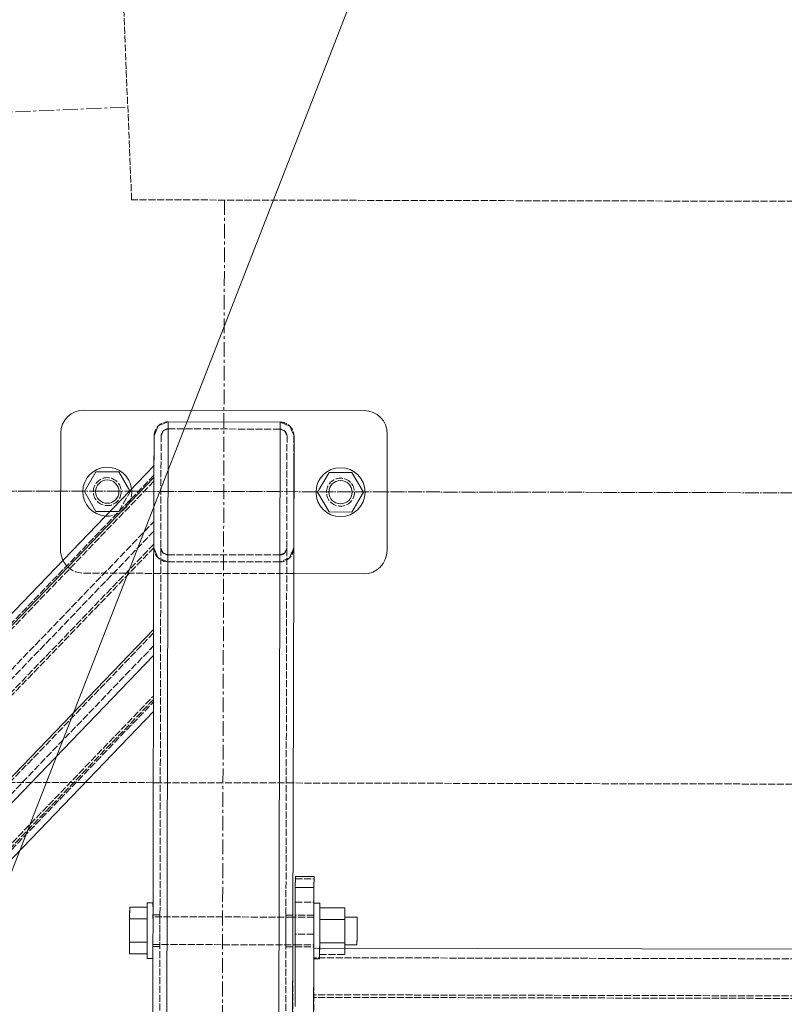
# Model space of a CAD drawing. Header units: millimetres. Extents: x -15129 to 9171, y -18789 to 5877.
# Tile 35 of 256: x -9358 to -9030, y -14990 to -14567. Entities that reach past the tile are written whole.
import ezdxf

# ---------------------------------------------------------------- set-up
doc = ezdxf.new("R2010")
doc.units = ezdxf.units.MM
for name, pattern in [('ACAD_ISO02W100', [15, 12, -3]), ('ACAD_ISO04W100', [30, 24, -3, 0, -3]), ('CENTER', [50.8, 31.75, -6.35, 6.35, -6.35])]:
    doc.linetypes.add(name, pattern=pattern)
for name, color, linetype in [('AS_Belki', 145, 'Continuous'), ('AS_Blachy', 30, 'Continuous'), ('AS_Kotwy', 9, 'Continuous'), ('AS_Sciany betonowe', 252, 'Continuous'), ('AS_Siatki', 72, 'Continuous'), ('AS_Sruby', 9, 'Continuous')]:
    doc.layers.add(name, color=color, linetype=linetype)

msp = doc.modelspace()

# ---------------------------------------------------------------- linework, layer by layer
at = {"color": 7, "lineweight": 13}
msp.add_line((-9441.68, -15138.17), (-9210.03, -14543.82), dxfattribs=at)
at = {"color": 5, "linetype": 'CENTER', "lineweight": 13, "ltscale": 0.2}
for p, q in [((-12689.39, -14745.59, 38010), (-9311.69, -14604.71)), ((-9270.2, -14644.55), (-9278.6, -17725.87, 38010))]:
    msp.add_line(p, q, dxfattribs=at)
at = {"layer": 'AS_Belki', "color": 145, "linetype": 'Continuous', "lineweight": 13, "ltscale": 0.25}
for p, q in [((-9294.41, -14739.71), (-9299.09, -16809.46)), ((-9294.41, -14739.71), (-9298.66, -14741.46)), ((-9246.41, -14739.82), (-9294.41, -14739.71)), ((-9251.09, -16809.57), (-9246.41, -14739.82)), ((-9242.17, -14741.59), (-9246.41, -14739.82)), ((-9242.17, -14741.59), (-9246.41, -14739.82)), ((-9298.66, -14741.46), (-9300.42, -14745.7)), ((-9240.42, -14745.84), (-9242.17, -14741.59)), ((-9300.46, -14762.55), (-9300.42, -14745.7)), ((-9240.91, -14959.91), (-9240.42, -14745.84)), ((-9240.53, -14793.83), (-9240.45, -14756.15)), ((-9300.45, -14758.48), (-9445.81, -14909.7)), ((-9300.47, -14763.62), (-9300.46, -14758.74)), ((-9300.46, -14758.74), (-9300.45, -14758.48)), ((-9300.47, -14763.62), (-9442.9, -14911.79)), ((-9300.61, -14828.74), (-9300.47, -14763.62)), ((-9300.47, -14763.62), (-9300.46, -14763.1)), ((-9300.46, -14763.1), (-9300.46, -14762.55)), ((-9300.52, -14788.86), (-9300.52, -14786.61)), ((-9406.01, -14938.39), (-9300.61, -14828.74)), ((-9300.63, -14835.38), (-9300.61, -14828.74)), ((-9300.64, -14839.89), (-9300.63, -14835.38)), ((-9399.7, -14942.94), (-9300.64, -14839.89)), ((-9305.08, -16803.45), (-9300.64, -14839.89)), ((-9300.69, -14863.95), (-9300.64, -14839.89)), ((-9300.68, -14859.75), (-9300.68, -14857.31)), ((-9300.68, -14859.88), (-9300.68, -14859.75)), ((-9377.46, -14943.81), (-9300.69, -14863.95)), ((-9240.89, -14952.04), (-9240.89, -14951.34)), ((-9240.89, -14952.11), (-9240.89, -14952.04)), ((-9241.07, -15029.19), (-9240.91, -14959.91)), ((-9240.92, -14964.86), (-9240.92, -14964.4)), ((-9232, -15000.11), (-9231.92, -14965.47)), ((-8334.55, -14967.5), (-9231.92, -14965.47))]:
    msp.add_line(p, q, dxfattribs=at)
at = {"layer": 'AS_Belki', "color": 84, "linetype": 'ACAD_ISO02W100', "lineweight": 13, "ltscale": 0.25}
for p, q in [((-9297.42, -14745.71), (-9296.54, -14743.59)), ((-9296.54, -14743.59), (-9297.42, -14745.71)), ((-9296.54, -14743.59), (-9294.42, -14742.71)), ((-9246.42, -14742.82), (-9294.42, -14742.71)), ((-9246.42, -14742.82), (-9244.3, -14743.7)), ((-9244.3, -14743.71), (-9246.42, -14742.82)), ((-9244.3, -14743.71), (-9243.42, -14745.83)), ((-9302.08, -16803.45), (-9297.42, -14745.71)), ((-9300.44, -14750.94), (-9300.42, -14745.7)), ((-9248.08, -16803.58), (-9243.42, -14745.83)), ((-9240.45, -14756.15), (-9240.43, -14745.84)), ((-9300.53, -14793.7), (-9300.44, -14750.94)), ((-9300.46, -14762.55), (-9443.5, -14911.36)), ((-9442.9, -14913.29), (-9300.47, -14765.12)), ((-9300.47, -14765.12), (-9300.46, -14762.68)), ((-9300.46, -14762.68), (-9300.46, -14762.55)), ((-9447.51, -14935.47), (-9300.51, -14782.54)), ((-9300.52, -14786.61), (-9429.88, -14921.18)), ((-9442.9, -14941.79), (-9300.53, -14793.69)), ((-9300.53, -14792.18), (-9426.72, -14923.46)), ((-9300.53, -14793.7), (-9298.79, -14797.95)), ((-9298.79, -14797.95), (-9300.53, -14793.7)), ((-9296.66, -14795.83), (-9297.53, -14793.71)), ((-9296.66, -14795.83), (-9297.53, -14793.71)), ((-9243.53, -14793.83), (-9244.42, -14795.95)), ((-9243.53, -14793.83), (-9244.42, -14795.95)), ((-9242.3, -14798.07), (-9240.53, -14793.83)), ((-9240.53, -14793.84), (-9242.3, -14798.07)), ((-9294.55, -14799.71), (-9298.79, -14797.95)), ((-9294.54, -14796.71), (-9296.66, -14795.83)), ((-9294.54, -14796.71), (-9296.66, -14795.83)), ((-9246.54, -14796.82), (-9294.54, -14796.71)), ((-9242.3, -14798.07), (-9246.55, -14799.82)), ((-9244.42, -14795.95), (-9246.54, -14796.82)), ((-9244.42, -14795.95), (-9246.54, -14796.82)), ((-9243.54, -14798.58), (-9242.3, -14798.07)), ((-9294.55, -14799.71), (-9246.55, -14799.82)), ((-9300.62, -14830.25), (-9406.01, -14939.89)), ((-9403.7, -14943.05), (-9300.63, -14835.82)), ((-9300.64, -14839.89), (-9300.63, -14835.82)), ((-9300.63, -14835.82), (-9300.62, -14833.56)), ((-9389.83, -14950.05), (-9300.68, -14857.31)), ((-9300.68, -14858.81), (-9406.01, -14968.39)), ((-9379.8, -14942.19), (-9300.68, -14859.88)), ((-9300.69, -14863.95), (-9300.69, -14863.69)), ((-9300.89, -14951.2), (-9300.89, -14951.01)), ((-9300.89, -14951.9), (-9300.89, -14951.01)), ((-9297.89, -14951.21), (-9300.89, -14951.2)), ((-9297.89, -14951.91), (-9297.89, -14951.21)), ((-9240.89, -14951.34), (-9243.89, -14951.33)), ((-9243.89, -14951.33), (-9243.89, -14952.03)), ((-9300.89, -14951.97), (-9300.89, -14951.9)), ((-9297.89, -14952.02), (-9297.92, -14963.92)), ((-9243.92, -14964.04), (-9243.89, -14952.14)), ((-9240.91, -14959.91), (-9240.9, -14954.6)), ((-9240.9, -14954.6), (-9240.89, -14952.11)), ((-9240.92, -14964.4), (-9240.91, -14959.91)), ((-9240.91, -14961.6), (-9240.9, -14956.29)), ((-9300.92, -14964.73), (-9300.92, -14964.03)), ((-9297.92, -14964.73), (-9297.92, -14964.03)), ((-9243.92, -14964.16), (-9243.92, -14964.86)), ((-9240.92, -14964.86), (-9240.92, -14964.16)), ((-9300.92, -14964.73), (-9297.92, -14964.73)), ((-9297.92, -14964.28), (-9297.92, -14964.73)), ((-9243.92, -14964.86), (-9243.92, -14964.4)), ((-9243.92, -14964.86), (-9240.92, -14964.86)), ((-9241.07, -15029.19), (-9240.92, -14964.86)), ((-9231.92, -14965.47), (-9231.97, -14985.47)), ((-9231.93, -14969.57), (-9231.97, -14986.57)), ((-8334.56, -14971.6), (-9231.93, -14969.57)), ((-9231.97, -14985.47), (-9232.03, -15015.43)), ((-8334.6, -14987.5), (-9231.97, -14985.47)), ((-8334.6, -14988.59), (-9231.97, -14986.57))]:
    msp.add_line(p, q, dxfattribs=at)
at = {"layer": 'AS_Belki', "color": 84, "linetype": 'ACAD_ISO02W100', "lineweight": 13, "ltscale": 0.25, "extrusion": (3.84516e-15, -1.60292e-15, -1)}
msp.add_arc((9294.42, -14745.71), 6, 0.1296, 90.1296, dxfattribs=at)
at = {"layer": 'AS_Belki', "color": 84, "linetype": 'ACAD_ISO02W100', "lineweight": 13, "ltscale": 0.25, "extrusion": (-1.60292e-15, -3.84516e-15, -1)}
msp.add_arc((9246.42, -14745.82), 6, 90.1296, 180.1296, dxfattribs=at)
at = {"layer": 'AS_Belki', "color": 84, "linetype": 'ACAD_ISO02W100', "lineweight": 13, "ltscale": 0.25}
for centre, start, end in [((-9294.42, -14745.71), 89.8704, 179.8704), ((-9246.42, -14745.82), 359.8704, 89.8704), ((-9294.53, -14793.71), 179.8704, 269.8704), ((-9246.53, -14793.82), 269.8704, 359.8704)]:
    msp.add_arc(centre, 3, start, end, dxfattribs=at)
at = {"layer": 'AS_Belki', "color": 84, "linetype": 'ACAD_ISO02W100', "lineweight": 13, "ltscale": 0.25, "extrusion": (-3.69904e-16, -8.87344e-16, -1)}
msp.add_arc((9294.53, -14793.71), 6, 270.1296, 0.1296, dxfattribs=at)
at = {"layer": 'AS_Belki', "color": 84, "linetype": 'ACAD_ISO02W100', "lineweight": 13, "ltscale": 0.25, "extrusion": (8.87344e-16, -3.69904e-16, -1)}
msp.add_arc((9246.53, -14793.82), 6, 180.1296, 270.1296, dxfattribs=at)
at = {"layer": 'AS_Blachy', "color": 145, "linetype": 'Continuous', "lineweight": 13, "ltscale": 0.25}
for p, q in [((-9210.4, -14734.9), (-9330.4, -14734.63)), ((-9340.42, -14744.61), (-9340.54, -14794.61)), ((-9200.54, -14794.92), (-9200.42, -14744.93)), ((-9240.56, -14804.83), (-9210.56, -14804.9)), ((-9239.85, -14934.78), (-9239.86, -14939.44)), ((-9231.85, -14934.8), (-9239.85, -14934.78)), ((-9231.86, -14939.46), (-9231.85, -14934.8)), ((-9239.86, -14939.44), (-9239.98, -14990.52)), ((-9231.86, -14939.46), (-9239.86, -14939.44)), ((-9231.86, -14939.46), (-9231.91, -14959.93)), ((-9239.89, -14951.34), (-9239.89, -14952.04)), ((-9231.92, -14965.47), (-9231.91, -14959.93))]:
    msp.add_line(p, q, dxfattribs=at)
at = {"layer": 'AS_Blachy', "color": 84, "linetype": 'ACAD_ISO02W100', "lineweight": 13, "ltscale": 0.25}
for p, q in [((-9330.56, -14804.63), (-9240.56, -14804.83)), ((-9300.56, -14804.7), (-9297.56, -14804.71)), ((-9243.56, -14804.83), (-9240.56, -14804.83)), ((-9239.85, -14934.64), (-9239.85, -14934.78)), ((-9239.85, -14934.64), (-9239.85, -14934.78)), ((-9239.85, -14935.78), (-9239.88, -14945.78)), ((-9239.85, -14935.78), (-9231.85, -14935.8)), ((-9231.85, -14935.8), (-9231.86, -14939.46)), ((-9231.85, -14935.8), (-9231.85, -14934.8)), ((-9239.88, -14945.78), (-9231.88, -14945.8)), ((-9231.88, -14946.22), (-9231.88, -14945.8)), ((-9231.89, -14951.36), (-9239.89, -14951.34)), ((-9231.89, -14951.12), (-9231.89, -14951.36)), ((-9231.91, -14959.46), (-9239.91, -14959.44)), ((-9239.92, -14964.17), (-9239.92, -14964.86)), ((-9231.92, -14964.88), (-9231.92, -14964.18)), ((-9239.92, -14964.41), (-9239.92, -14964.86)), ((-9239.92, -14964.86), (-9231.92, -14964.88)), ((-9231.92, -14964.42), (-9231.92, -14964.88))]:
    msp.add_line(p, q, dxfattribs=at)
for centre in [(-9320.48, -14769.65), (-9220.48, -14769.88)]:
    msp.add_circle(centre, 6, dxfattribs=at)
at = {"layer": 'AS_Blachy', "color": 145, "linetype": 'Continuous', "lineweight": 13, "ltscale": 0.25}
for centre, start, end in [((-9330.42, -14744.63), 89.8704, 179.8704), ((-9210.42, -14744.9), 359.8704, 89.8704), ((-9330.54, -14794.63), 179.8704, 204.7916), ((-9210.54, -14794.9), 269.8704, 359.8704)]:
    msp.add_arc(centre, 10, start, end, dxfattribs=at)
at = {"layer": 'AS_Blachy', "color": 84, "linetype": 'ACAD_ISO02W100', "lineweight": 13, "ltscale": 0.25}
msp.add_arc((-9330.54, -14794.63), 10, 204.7916, 269.8704, dxfattribs=at)
at = {"layer": 'AS_Kotwy', "color": 145, "linetype": 'Continuous', "lineweight": 13, "ltscale": 0.25}
for p, q in [((-9325.36, -14761.16), (-9330.28, -14769.63)), ((-9315.56, -14761.18), (-9325.36, -14761.16)), ((-9310.88, -14769.33), (-9315.56, -14761.18)), ((-9225.36, -14761.38), (-9230.28, -14769.86)), ((-9215.56, -14761.4), (-9225.36, -14761.38)), ((-9210.68, -14769.9), (-9215.56, -14761.4)), ((-9330.28, -14769.63), (-9325.4, -14778.13)), ((-9230.28, -14769.86), (-9225.4, -14778.36)), ((-9215.6, -14778.38), (-9210.68, -14769.9)), ((-9325.4, -14778.13), (-9319.35, -14778.14)), ((-9225.4, -14778.36), (-9215.6, -14778.38))]:
    msp.add_line(p, q, dxfattribs=at)
at = {"layer": 'AS_Kotwy', "color": 84, "linetype": 'ACAD_ISO02W100', "lineweight": 13, "ltscale": 0.25}
for p, q in [((-9315.6, -14778.15), (-9310.68, -14769.68)), ((-9310.88, -14769.33), (-9310.68, -14769.68)), ((-9310.68, -14769.68), (-9310.88, -14769.33)), ((-9315.6, -14778.15), (-9325.4, -14778.13)), ((-9319.35, -14778.14), (-9315.6, -14778.15))]:
    msp.add_line(p, q, dxfattribs=at)
at = {"layer": 'AS_Kotwy', "color": 145, "linetype": 'Continuous', "lineweight": 13, "ltscale": 0.25}
for centre, radius in [((-9220.48, -14769.88), 10.5), ((-9320.48, -14769.65), 5), ((-9220.48, -14769.88), 5)]:
    msp.add_circle(centre, radius, dxfattribs=at)
msp.add_arc((-9320.48, -14769.65), 10.5, 6.2988, 265.9487, dxfattribs=at)
at = {"layer": 'AS_Kotwy', "color": 84, "linetype": 'ACAD_ISO02W100', "lineweight": 13, "ltscale": 0.25}
msp.add_arc((-9320.48, -14769.65), 10.5, 265.9487, 6.2988, dxfattribs=at)
at = {"layer": 'AS_Sciany betonowe', "color": 145, "linetype": 'ACAD_ISO02W100', "lineweight": 13, "ltscale": 0.25}
for p, q in [((-9310.03, -14644.46), (-9788.2, -3186.16)), ((37.6, -14665.68), (-9310.03, -14644.46)), ((-9300.76, -14894.49), (-9329.99, -14894.42)), ((-8325.39, -14896.7), (-9240.76, -14894.62))]:
    msp.add_line(p, q, dxfattribs=at)
at = {"layer": 'AS_Sciany betonowe', "color": 84, "linetype": 'ACAD_ISO02W100', "lineweight": 13, "ltscale": 0.25}
for p, q in [((-9329.99, -14894.42), (-9452.98, -14894.14)), ((-9333.88, -14894.41), (-9329.99, -14894.42)), ((-9300.76, -14894.49), (-9299.59, -14894.49)), ((-9299.59, -14894.49), (-9300.76, -14894.49)), ((-9240.76, -14894.62), (-9299.59, -14894.49)), ((-9299.59, -14894.49), (-9297.76, -14894.49))]:
    msp.add_line(p, q, dxfattribs=at)
at = {"layer": 'AS_Siatki', "color": 20, "linetype": 'ACAD_ISO04W100', "lineweight": 13, "ltscale": 0.25}
msp.add_line((-11691.86, -14764.11), (41.47, -14790.66), dxfattribs=at)
at = {"layer": 'AS_Sruby', "color": 84, "linetype": 'ACAD_ISO02W100', "lineweight": 13, "ltscale": 0.25}
for p, q in [((-9303.38, -14945.98), (-9303.38, -14946.06)), ((-9303.38, -14946.6), (-9303.38, -14946.06)), ((-9303.38, -14947.57), (-9303.38, -14946.6)), ((-9300.88, -14946.05), (-9300.88, -14945.99)), ((-9300.88, -14946.07), (-9300.88, -14945.99)), ((-9300.88, -14946.37), (-9300.88, -14946.05)), ((-9300.88, -14946.6), (-9300.88, -14946.07)), ((-9300.88, -14947.57), (-9300.88, -14946.6)), ((-9231.88, -14946.15), (-9231.88, -14946.22)), ((-9231.88, -14946.76), (-9231.88, -14946.22)), ((-9231.88, -14947.36), (-9231.88, -14946.76)), ((-9229.38, -14946.23), (-9229.38, -14946.15)), ((-9229.38, -14946.23), (-9229.38, -14946.76)), ((-9229.38, -14946.76), (-9229.38, -14947.73)), ((-9310.88, -14947.93), (-9310.89, -14952.93)), ((-9303.39, -14952.95), (-9303.38, -14947.94)), ((-9303.39, -14951.05), (-9303.38, -14948.49)), ((-9303.39, -14950.65), (-9303.38, -14948.94)), ((-9303.38, -14948.94), (-9303.38, -14947.57)), ((-9303.38, -14948.26), (-9303.38, -14947.94)), ((-9231.89, -14950.21), (-9231.89, -14949.83)), ((-9231.89, -14950.66), (-9231.89, -14950.21)), ((-9229.38, -14948.11), (-9229.39, -14953.12)), ((-9229.38, -14949.17), (-9229.39, -14950.74)), ((-9310.89, -14952.93), (-9310.92, -14962.95)), ((-9303.41, -14959.86), (-9303.39, -14952.95)), ((-9240.89, -14952.15), (-9300.89, -14952.02)), ((-9300.89, -14952.17), (-9300.89, -14952.02)), ((-9300.89, -14952.77), (-9300.89, -14952.02)), ((-9231.89, -14952.17), (-9239.89, -14952.15)), ((-9231.89, -14952.13), (-9231.89, -14952.24)), ((-9231.89, -14952.17), (-9231.89, -14952.13)), ((-9218.59, -14952.2), (-9218.59, -14952.95)), ((-9213.4, -14954.51), (-9213.39, -14952.97)), ((-9213.4, -14955.16), (-9213.4, -14954.51)), ((-9213.39, -14952.97), (-9213.39, -14952.21)), ((-9303.42, -14962.97), (-9303.41, -14959.86)), ((-9229.4, -14956.44), (-9229.42, -14963.13)), ((-9229.4, -14956.44), (-9229.4, -14956.63)), ((-9303.42, -14965.26), (-9303.42, -14962.97)), ((-9300.92, -14963.91), (-9300.92, -14963.16)), ((-9300.92, -14963.91), (-9300.92, -14963.76)), ((-9300.92, -14963.91), (-9240.92, -14964.05)), ((-9239.92, -14964.05), (-9231.92, -14964.07)), ((-9231.92, -14964.07), (-9231.92, -14963.92)), ((-9229.42, -14963.13), (-9229.43, -14968.14)), ((-9218.62, -14963.16), (-9229.42, -14963.13)), ((-9218.63, -14968.17), (-9218.62, -14964.1)), ((-9218.62, -14963.95), (-9218.62, -14963.16)), ((-9218.62, -14963.95), (-9218.62, -14963.35)), ((-9218.62, -14964.1), (-9218.62, -14963.95)), ((-9213.42, -14962.92), (-9213.41, -14961.16)), ((-9213.42, -14963.96), (-9213.42, -14962.92)), ((-9213.42, -14964.11), (-9213.42, -14963.96)), ((-9303.43, -14967.48), (-9303.42, -14965.87)), ((-9303.43, -14968.72), (-9303.43, -14967.48)), ((-9303.42, -14965.87), (-9303.42, -14965.26)), ((-9300.93, -14968.87), (-9300.93, -14968.36)), ((-9229.42, -14965.48), (-9229.43, -14967.15)), ((-9229.43, -14967.15), (-9229.43, -14968.52)), ((-9229.43, -14968.14), (-9218.63, -14968.17)), ((-9229.42, -14964.98), (-9229.42, -14965.47)), ((-9218.63, -14968.17), (-9218.62, -14965.5)), ((-9303.43, -14969.55), (-9303.43, -14968.72)), ((-9303.43, -14969.55), (-9303.43, -14969.93)), ((-9300.93, -14969.94), (-9300.93, -14969.56)), ((-9300.93, -14969.86), (-9300.93, -14969.7)), ((-9300.93, -14969.95), (-9300.93, -14969.86)), ((-9231.93, -14968.88), (-9231.93, -14969.71)), ((-9231.93, -14969.71), (-9231.93, -14970.09)), ((-9231.93, -14970.02), (-9231.93, -14970.09)), ((-9231.93, -14970.09), (-9229.43, -14970.1)), ((-9229.43, -14968.52), (-9229.43, -14968.89)), ((-9229.43, -14968.52), (-9229.43, -14969.49)), ((-9229.43, -14968.89), (-9229.43, -14969.72)), ((-9229.43, -14969.49), (-9229.43, -14969.6)), ((-9229.43, -14969.6), (-9229.43, -14970.02)), ((-9229.43, -14969.72), (-9229.43, -14970.1)), ((-9229.43, -14970.1), (-9229.43, -14970.02))]:
    msp.add_line(p, q, dxfattribs=at)
at = {"layer": 'AS_Sruby', "color": 145, "linetype": 'Continuous', "lineweight": 13, "ltscale": 0.25}
for p, q in [((-9300.88, -14945.99), (-9303.38, -14945.98)), ((-9303.38, -14945.98), (-9303.38, -14946.37)), ((-9303.38, -14947.2), (-9303.38, -14946.37)), ((-9303.38, -14948.44), (-9303.38, -14947.2)), ((-9229.38, -14946.15), (-9231.88, -14946.15)), ((-9231.88, -14948.6), (-9231.88, -14947.36)), ((-9229.38, -14946.15), (-9229.38, -14946.53)), ((-9229.38, -14946.53), (-9229.38, -14947.36)), ((-9310.88, -14947.93), (-9310.89, -14952.93)), ((-9303.38, -14947.94), (-9310.88, -14947.93)), ((-9303.39, -14950.05), (-9303.38, -14948.44)), ((-9303.39, -14951.96), (-9303.39, -14950.05)), ((-9303.39, -14952.95), (-9303.39, -14951.05)), ((-9231.89, -14949.83), (-9231.88, -14948.6)), ((-9231.89, -14952.12), (-9231.89, -14950.66)), ((-9229.38, -14948.61), (-9229.39, -14950.21)), ((-9229.39, -14950.21), (-9229.39, -14952.13)), ((-9229.39, -14950.74), (-9229.39, -14953.12)), ((-9229.38, -14947.36), (-9229.38, -14948.61)), ((-9218.58, -14948.14), (-9229.38, -14948.11)), ((-9229.38, -14948.11), (-9229.38, -14949.17)), ((-9218.59, -14953.14), (-9218.58, -14948.14)), ((-9310.89, -14952.93), (-9310.92, -14962.95)), ((-9310.89, -14952.93), (-9303.39, -14952.95)), ((-9303.4, -14954.1), (-9303.39, -14951.96)), ((-9303.4, -14956.39), (-9303.4, -14954.1)), ((-9239.89, -14952.15), (-9240.89, -14952.15)), ((-9231.9, -14954.26), (-9231.89, -14952.12)), ((-9231.9, -14956.55), (-9231.9, -14954.26)), ((-9229.39, -14952.13), (-9229.4, -14954.27)), ((-9229.39, -14953.12), (-9229.4, -14956.44)), ((-9229.4, -14954.27), (-9229.4, -14956.56)), ((-9229.39, -14953.12), (-9218.59, -14953.14)), ((-9218.62, -14963.16), (-9218.59, -14953.14)), ((-9218.6, -14955.15), (-9218.59, -14953.39)), ((-9218.6, -14957.37), (-9218.6, -14955.15)), ((-9213.39, -14952.21), (-9218.59, -14952.2)), ((-9218.59, -14952.35), (-9218.59, -14952.2)), ((-9218.59, -14953.39), (-9218.59, -14952.35)), ((-9213.4, -14955.16), (-9213.39, -14953.4)), ((-9213.4, -14957.38), (-9213.4, -14955.16)), ((-9213.39, -14952.37), (-9213.39, -14952.21)), ((-9213.39, -14953.4), (-9213.39, -14952.37)), ((-9303.41, -14958.74), (-9303.4, -14956.39)), ((-9303.41, -14961.06), (-9303.41, -14958.74)), ((-9231.91, -14958.91), (-9231.9, -14956.55)), ((-9231.91, -14959.93), (-9231.91, -14958.91)), ((-9229.4, -14956.63), (-9229.42, -14963.13)), ((-9229.4, -14956.56), (-9229.41, -14958.91)), ((-9229.41, -14958.91), (-9229.41, -14961.23)), ((-9218.61, -14959.7), (-9218.6, -14957.37)), ((-9218.61, -14961.8), (-9218.61, -14959.7)), ((-9213.41, -14959.72), (-9213.4, -14957.38)), ((-9213.41, -14961.81), (-9213.41, -14959.72)), ((-9310.92, -14962.95), (-9310.93, -14967.96)), ((-9310.92, -14962.95), (-9303.42, -14962.97)), ((-9303.42, -14963.27), (-9303.41, -14961.06)), ((-9303.42, -14965.26), (-9303.42, -14963.27)), ((-9240.92, -14964.05), (-9239.92, -14964.05)), ((-9229.41, -14961.23), (-9229.42, -14963.43)), ((-9229.42, -14963.13), (-9218.62, -14963.16)), ((-9229.42, -14963.43), (-9229.42, -14965.43)), ((-9218.62, -14963.35), (-9218.61, -14961.8)), ((-9218.62, -14965.5), (-9218.62, -14963.16)), ((-9218.62, -14963.35), (-9218.62, -14964.1)), ((-9218.62, -14964.1), (-9213.42, -14964.11)), ((-9213.42, -14963.36), (-9213.41, -14961.81)), ((-9213.42, -14964.11), (-9213.42, -14963.36)), ((-9310.93, -14967.96), (-9303.43, -14967.97)), ((-9303.43, -14966.98), (-9303.42, -14965.26)), ((-9303.43, -14968.35), (-9303.43, -14966.98)), ((-9303.43, -14969.32), (-9303.43, -14968.35)), ((-9229.42, -14965.43), (-9229.42, -14965.48)), ((-9303.43, -14969.86), (-9303.43, -14969.32)), ((-9303.43, -14969.86), (-9303.43, -14969.93)), ((-9303.43, -14969.93), (-9300.93, -14969.94)), ((-9300.93, -14969.33), (-9300.93, -14968.87)), ((-9300.93, -14969.7), (-9300.93, -14969.33))]:
    msp.add_line(p, q, dxfattribs=at)

doc.saveas('drawing.dxf')
